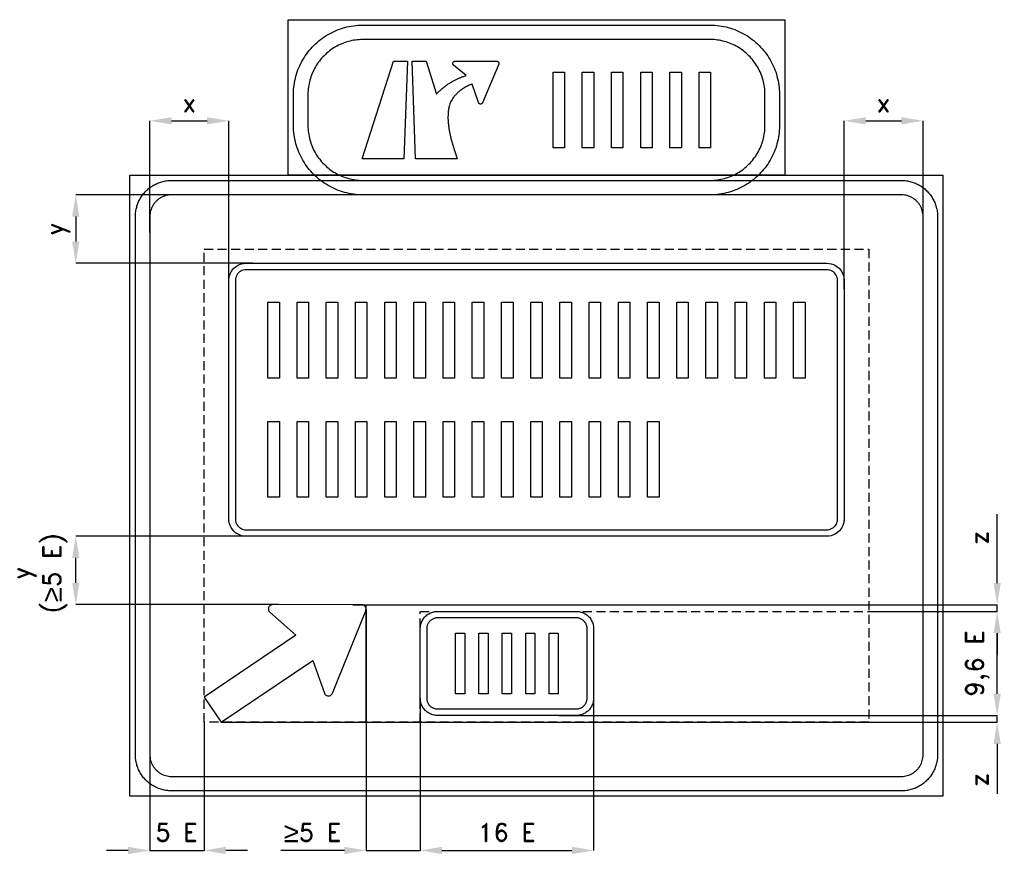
# Model space of a CAD drawing. Header units: millimetres. Extents: x -69 to 5381, y 33 to 4683.
import ezdxf

# ---------------------------------------------------------------- set-up
doc = ezdxf.new("R2010")
doc.units = ezdxf.units.MM
doc.header["$LTSCALE"] = 5
doc.linetypes.add('ČÁRKOVANÁX2', pattern=[1.5, 1, -0.5])
doc.layers.add('Kóty', color=2, linetype='Continuous')
doc.layers.add('Značka', color=7, linetype='Continuous')
doc.styles.get("Standard").update_dxf_attribs({"font": 'romand.shx', "height": 100})
doc.dimstyles.get("Standard").update_dxf_attribs({"dimtxt": 100, "dimasz": 120, "dimexe": 0.18, "dimexo": 0.0625, "dimgap": 50, "dimtad": 1, "dimdec": 0, "dimzin": 0, "dimdsep": 46, "dimtxsty": 'Standard', "dimcen": 0.09, "dimadec": 0, "dimazin": 0, "dimtfac": 1, "dimtdec": 0, "dimtofl": 0, "dimtmove": 0, "dimatfit": 3, "dimfxl": 1, "dimtolj": 1, "dimtzin": 0, "dimarcsym": 0})

# ---------------------------------------------------------------- blocks, each defined once
blk = doc.blocks.new('*D0')
at = {"layer": 'Defpoints', "color": 0, "transparency": 16777216}
for p in [(2148.3, 926.2), (3108.3, 925.5), (3108.3, 82.6)]:
    blk.add_point(p, dxfattribs=at)
at = {"layer": 'Kóty', "color": 0, "lineweight": -2, "transparency": 16777216}
for p, q in [((2148.3, 926.2), (2148.3, 82.4)), ((3108.3, 925.4), (3108.3, 82.4)), ((2268.3, 82.6), (2988.3, 82.6))]:
    blk.add_line(p, q, dxfattribs=at)
at = {"layer": 'Kóty', "color": 0, "transparency": 16777216}
for points in [[(2268.3, 102.6), (2268.3, 62.6), (2148.3, 82.6)], [(2988.3, 102.6), (2988.3, 62.6), (3108.3, 82.6)]]:
    blk.add_solid(points, dxfattribs=at)
at = {"layer": 'Kóty', "color": 0, "transparency": 16777216, "insert": (2628.3, 182.6), "char_height": 100, "attachment_point": 5}
blk.add_mtext('\\A1;16 E', dxfattribs=at)
blk = doc.blocks.new('*D1')
at = {"layer": 'Defpoints', "color": 0, "transparency": 16777216}
for p in [(4631.7, 1406.2), (5341.7, 1406.2), (2916.3, 830.2)]:
    blk.add_point(p, dxfattribs=at)
at = {"layer": 'Kóty', "color": 0, "lineweight": -2, "transparency": 16777216}
for p, q in [((4631.8, 1406.2), (5341.9, 1406.2)), ((5341.7, 950.2), (5341.7, 1286.2)), ((2916.4, 830.2), (5341.9, 830.2))]:
    blk.add_line(p, q, dxfattribs=at)
at = {"layer": 'Kóty', "color": 0, "transparency": 16777216}
for points in [[(5321.7, 1286.2), (5361.7, 1286.2), (5341.7, 1406.2)], [(5321.7, 950.2), (5361.7, 950.2), (5341.7, 830.2)]]:
    blk.add_solid(points, dxfattribs=at)
at = {"layer": 'Kóty', "color": 0, "transparency": 16777216, "insert": (5232.2, 1118.2), "char_height": 100, "attachment_point": 5, "rotation": 90}
blk.add_mtext('\\A1;9,6 E', dxfattribs=at)
blk = doc.blocks.new('*D2')
at = {"layer": 'Defpoints', "color": 0, "transparency": 16777216}
for p in [(2996.7, 830.2), (1045.7, 792.5), (5341.7, 792.5)]:
    blk.add_point(p, dxfattribs=at)
at = {"layer": 'Kóty', "color": 0, "lineweight": -2, "transparency": 16777216}
for p, q in [((5341.7, 950.2), (5341.7, 1070.2)), ((2996.7, 830.2), (5341.9, 830.2)), ((1045.8, 792.5), (5341.9, 792.5)), ((5341.7, 672.5), (5341.7, 395.4))]:
    blk.add_line(p, q, dxfattribs=at)
at = {"layer": 'Kóty', "color": 0, "transparency": 16777216}
for points in [[(5321.7, 950.2), (5361.7, 950.2), (5341.7, 830.2)], [(5321.7, 672.5), (5361.7, 672.5), (5341.7, 792.5)]]:
    blk.add_solid(points, dxfattribs=at)
at = {"layer": 'Kóty', "color": 0, "transparency": 16777216, "insert": (5241.7, 474), "char_height": 100, "attachment_point": 5, "rotation": 90}
blk.add_mtext('\\A1;z', dxfattribs=at)
blk = doc.blocks.new('*D3')
at = {"layer": 'Defpoints', "color": 0, "transparency": 16777216}
for p in [(1089, 4122.6), (651.7, 3504.6), (1089, 3218.5)]:
    blk.add_point(p, dxfattribs=at)
at = {"layer": 'Kóty', "color": 0, "lineweight": -2, "transparency": 16777216}
for p, q in [((651.7, 3504.7), (651.7, 4122.8)), ((771.7, 4122.6), (969, 4122.6)), ((1089, 3218.6), (1089, 4122.8))]:
    blk.add_line(p, q, dxfattribs=at)
at = {"layer": 'Kóty', "color": 0, "transparency": 16777216}
for points in [[(771.7, 4142.6), (771.7, 4102.6), (651.7, 4122.6)], [(969, 4142.6), (969, 4102.6), (1089, 4122.6)]]:
    blk.add_solid(points, dxfattribs=at)
at = {"layer": 'Kóty', "color": 0, "transparency": 16777216, "insert": (870.4, 4222.6), "char_height": 100, "attachment_point": 5}
blk.add_mtext('\\A1;x', dxfattribs=at)
blk = doc.blocks.new('*D4')
at = {"layer": 'Defpoints', "color": 0, "transparency": 16777216}
for p in [(4931.7, 4122.6), (4931.7, 3490.1), (4494.5, 3189.5)]:
    blk.add_point(p, dxfattribs=at)
at = {"layer": 'Kóty', "color": 0, "lineweight": -2, "transparency": 16777216}
for p, q in [((4494.5, 3189.6), (4494.5, 4122.8)), ((4614.5, 4122.6), (4811.7, 4122.6)), ((4931.7, 3490.2), (4931.7, 4122.8))]:
    blk.add_line(p, q, dxfattribs=at)
at = {"layer": 'Kóty', "color": 0, "transparency": 16777216}
for points in [[(4614.5, 4142.6), (4614.5, 4102.6), (4494.5, 4122.6)], [(4811.7, 4142.6), (4811.7, 4102.6), (4931.7, 4122.6)]]:
    blk.add_solid(points, dxfattribs=at)
at = {"layer": 'Kóty', "color": 0, "transparency": 16777216, "insert": (4713.1, 4222.6), "char_height": 100, "attachment_point": 5}
blk.add_mtext('\\A1;x', dxfattribs=at)

msp = doc.modelspace()

# ---------------------------------------------------------------- linework, layer by layer
at = {"layer": 'Kóty'}
for p, q in [((823.3, 3712.6), (241.5, 3712.6)), ((241.7, 3592.6), (241.7, 3454.1)), ((1221.2, 3334.1), (241.5, 3334.1)), ((5341.7, 1563.3), (5341.7, 1945.2)), ((1287.8, 1822.1), (241.5, 1822.1)), ((241.7, 1563.7), (241.7, 1702.1)), ((1364.9, 1443.7), (241.5, 1443.7)), ((1775.2, 1443.3), (5341.9, 1443.3)), ((1848.4, 1417.5), (1848.4, 82.4)), ((4631.7, 1406.2), (5341.9, 1406.2)), ((5341.7, 1286.2), (5341.7, 1166.2)), ((2148.3, 926.2), (2148.3, 82.4)), ((951.7, 792.5), (951.7, 82.4)), ((651.7, 668.2), (651.7, 82.4)), ((531.7, 82.6), (411.7, 82.6)), ((1191.7, 82.6), (1071.7, 82.6)), ((1728.4, 82.6), (1376, 82.6)), ((2268.3, 82.6), (2745.4, 82.6))]:
    msp.add_line(p, q, dxfattribs=at)
for points in [[(1848.4, 792.5), (1848.4, 1443.3)], [(5341.7, 1406.2), (5341.7, 1443.3)], [(1848.4, 792.5), (1848.4, 1404.3)], [(5341.7, 792.6), (5341.7, 830.2)], [(651.7, 82.6), (951.7, 82.6)], [(1848.4, 82.6), (2148.3, 82.6)]]:
    msp.add_lwpolyline(points, dxfattribs=at)
for points in [[(221.7, 3592.6), (261.7, 3592.6), (241.7, 3712.6)], [(221.7, 3454.1), (261.7, 3454.1), (241.7, 3334.1)], [(221.7, 1702.1), (261.7, 1702.1), (241.7, 1822.1)], [(221.7, 1563.7), (261.7, 1563.7), (241.7, 1443.7)], [(5321.7, 1563.3), (5361.7, 1563.3), (5341.7, 1443.3)], [(5321.7, 1286.2), (5361.7, 1286.2), (5341.7, 1406.2)], [(531.7, 102.6), (531.7, 62.6), (651.7, 82.6)], [(1071.7, 102.6), (1071.7, 62.6), (951.7, 82.6)], [(1728.4, 102.6), (1728.4, 62.6), (1848.4, 82.6)], [(2268.3, 102.6), (2268.3, 62.6), (2148.3, 82.6)]]:
    msp.add_solid(points, dxfattribs=at)
at = {"layer": 'Značka', "color": 3}
for points in [[(1416.7, 3822.6), (1416.7, 4682.6), (4166.7, 4682.6), (4166.7, 3822.6), (1416.7, 3822.6)], [(2058.2, 3912.6), (1827.8, 3912.6), (2000.6, 4452.6), (2078, 4452.6), (2058.2, 3912.6)], [(2883.8, 3972.6), (2883.8, 4392.6), (2947.4, 4392.6), (2947.4, 3972.6), (2883.8, 3972.6)], [(3045.4, 3972.6), (3045.4, 4392.6), (3109.1, 4392.6), (3109.1, 3972.6), (3045.4, 3972.6)], [(3207.1, 3972.6), (3207.1, 4392.6), (3270.7, 4392.6), (3270.7, 3972.6), (3207.1, 3972.6)], [(3368.7, 3972.6), (3368.7, 4392.6), (3432.4, 4392.6), (3432.4, 3972.6), (3368.7, 3972.6)], [(3530.4, 3972.6), (3530.4, 4392.6), (3594, 4392.6), (3594, 3972.6), (3530.4, 3972.6)], [(3692, 3972.6), (3692, 4392.6), (3755.7, 4392.6), (3755.7, 3972.6), (3692, 3972.6)], [(541.7, 382.6), (541.7, 3822.6), (5041.7, 3822.6), (5041.7, 382.6), (541.7, 382.6)]]:
    msp.add_lwpolyline(points, dxfattribs=at)
for points in [[(1831.7, 3712.6), (1830.2, 3712.6), (1828.7, 3712.6, -0.032183), (1779, 3716.1, -0.035444), (1730.1, 3726.3, -0.036273), (1682.9, 3742.2, -0.03442), (1638.4, 3764.7, -0.03372), (1596.9, 3792.4, -0.034084), (1559.5, 3825.4, -0.034213), (1526.4, 3862.7, -0.034232), (1498.8, 3904.2, -0.034043), (1476.5, 3948.8, -0.033413), (1460.4, 3996, -0.034125), (1450.1, 4044.9, -0.036746), (1446.7, 4094.6), (1446.7, 4096.1), (1446.7, 4097.6), (1446.7, 4267.6), (1446.7, 4269.1, -0.000687), (1446.7, 4270.6, -0.032181), (1450.2, 4320.4, -0.035443), (1460.4, 4369.2, -0.036268), (1476.3, 4416.5, -0.034421), (1498.8, 4461, -0.033717), (1526.5, 4502.5, -0.03408), (1559.5, 4539.9, -0.034203), (1596.9, 4572.9, -0.034232), (1638.4, 4600.5, -0.034045), (1682.9, 4622.8, -0.033416), (1730.1, 4639, -0.034142), (1779, 4649.3, -0.036745), (1828.7, 4652.6), (1830.2, 4652.6), (1831.7, 4652.6), (3751.7, 4652.6), (3753.2, 4652.6), (3754.7, 4652.6, -0.032178), (3804.5, 4649.1, -0.035453), (3853.3, 4639, -0.03626), (3900.6, 4623, -0.034411), (3945.1, 4600.5, -0.033726), (3986.6, 4572.9, -0.034077), (4024, 4539.9, -0.034212), (4057, 4502.5, -0.034223), (4084.6, 4461, -0.034039), (4106.9, 4416.4, -0.033416), (4123.1, 4369.2, -0.034126), (4133.4, 4320.3, -0.036746), (4136.7, 4270.6), (4136.7, 4269.1), (4136.7, 4267.6), (4136.7, 4097.6), (4136.7, 4096.1), (4136.7, 4094.6, -0.032183), (4133.2, 4044.9, -0.035444), (4123.1, 3996, -0.036274), (4107.1, 3948.8, -0.03442), (4084.6, 3904.2, -0.033722), (4057, 3862.7, -0.03408), (4024, 3825.4, -0.034216), (3986.6, 3792.3, -0.034228), (3945.1, 3764.7, -0.034039), (3900.5, 3742.4, -0.033416), (3853.3, 3726.3, -0.034126), (3804.4, 3715.9, -0.036746), (3754.7, 3712.6), (3753.2, 3712.6), (3751.7, 3712.6), (1831.7, 3712.6)], [(1831.7, 3792.6), (3751.7, 3792.6), (3752.9, 3792.6), (3754.1, 3792.6, 0.032184), (3793.5, 3795.4, 0.035444), (3832.2, 3803.4, 0.036278), (3869.6, 3816.1, 0.034427), (3904.9, 3833.9, 0.033725), (3937.8, 3855.8, 0.034084), (3967.4, 3881.9, 0.034208), (3993.6, 3911.5, 0.034229), (4015.5, 3944.4, 0.034043), (4033.1, 3979.7, 0.033418), (4045.9, 4017.1, 0.034132), (4054.1, 4055.9, 0.036746), (4056.7, 4095.2), (4056.7, 4096.4), (4056.7, 4097.6), (4056.7, 4267.6), (4056.7, 4268.8), (4056.7, 4270, 0.032184), (4054, 4309.4, 0.035444), (4045.9, 4348.1, 0.036278), (4033.3, 4385.5, 0.034427), (4015.5, 4420.8, 0.033725), (3993.5, 4453.7, 0.034084), (3967.4, 4483.3, 0.034212), (3937.8, 4509.5, 0.034229), (3904.9, 4531.4, 0.034038), (3869.6, 4549, 0.033406), (3832.2, 4561.8, 0.034132), (3793.5, 4570, 0.036728), (3754.1, 4572.6), (3752.9, 4572.6), (3751.7, 4572.6), (1831.7, 4572.6), (1830.5, 4572.6), (1829.3, 4572.6, 0.032178), (1789.9, 4569.8, 0.035444), (1751.2, 4561.8, 0.036265), (1713.8, 4549.2, 0.034409), (1678.5, 4531.4, 0.033721), (1645.7, 4509.4, 0.034098), (1616.1, 4483.3, 0.034208), (1589.9, 4453.7, 0.034232), (1568, 4420.8, 0.034043), (1550.3, 4385.5, 0.033414), (1537.5, 4348.1, 0.034126), (1529.4, 4309.4, 0.036744), (1526.7, 4270, 0.000815), (1526.7, 4268.8), (1526.7, 4267.6), (1526.7, 4097.6), (1526.7, 4096.4), (1526.7, 4095.2, 0.032181), (1529.5, 4055.8, 0.035445), (1537.5, 4017.1, 0.036268), (1550.2, 3979.7, 0.034424), (1568, 3944.4, 0.033725), (1589.9, 3911.6, 0.034082), (1616.1, 3881.9, 0.034211), (1645.7, 3855.8, 0.034229), (1678.5, 3833.9, 0.034043), (1713.8, 3816.2, 0.033416), (1751.2, 3803.4, 0.034132), (1790, 3795.3, 0.036747), (1829.3, 3792.6), (1830.5, 3792.6), (1831.7, 3792.6)], [(2123, 3912.6), (2103.2, 4452.6), (2180.6, 4452.6), (2238.8, 4270.6), (2240.8, 4272.8), (2242.8, 4275, -0.014805), (2257.3, 4289.5, -0.015514), (2272.6, 4303.1, -0.014799), (2287.8, 4315.3, -0.014238), (2303.7, 4326.6, -0.014095), (2320.1, 4337, -0.014422), (2337.1, 4346.5), (2351.1, 4353.5), (2365.3, 4359.8, -0.012099), (2380.8, 4365.9, -0.0135), (2396.5, 4371.2), (2399.3, 4372.1), (2402.2, 4372.9), (2332.6, 4431.3), (2332.5, 4431.4), (2332.4, 4431.5), (2331.6, 4432.3), (2330.9, 4433.1), (2330.4, 4434), (2329.9, 4434.9), (2329.4, 4435.8), (2329.1, 4436.8), (2328.9, 4437.6), (2328.7, 4438.4), (2328.6, 4439.3), (2328.5, 4440.1), (2328.5, 4440.3), (2328.5, 4440.4), (2328.5, 4440.7), (2328.5, 4441), (2328.6, 4441.6), (2328.6, 4442.2, -0.029709), (2328.9, 4443.6), (2329.4, 4445), (2330.2, 4446.7), (2331.3, 4448.2), (2332.6, 4449.6), (2334.1, 4450.7), (2335.4, 4451.4), (2336.8, 4452), (2338.4, 4452.4), (2340.1, 4452.6), (2340.4, 4452.6), (2340.7, 4452.6), (2571.6, 4452.6), (2571.9, 4452.6), (2572.2, 4452.6), (2574.2, 4452.3), (2576.1, 4451.7), (2577.8, 4450.9), (2579.4, 4449.8), (2580.7, 4448.5), (2581.8, 4447), (2582.6, 4445.7), (2583.1, 4444.3, -0.041563), (2583.6, 4442.4, -0.045508), (2583.8, 4440.4, -0.013066), (2583.7, 4439.9), (2583.7, 4439.3), (2583.6, 4438.8), (2583.6, 4438.3), (2583.5, 4437.9), (2583.4, 4437.4), (2583.3, 4437), (2583.2, 4436.6), (2583, 4436.2), (2582.9, 4435.9), (2582.8, 4435.8), (2582.8, 4435.7), (2493.4, 4222.9), (2493.3, 4222.7), (2493.2, 4222.5), (2492.5, 4221.1), (2491.6, 4219.9), (2490.7, 4218.8), (2489.6, 4217.9), (2488.4, 4217.1), (2487.2, 4216.5), (2486.1, 4216.1), (2485, 4215.7), (2483.8, 4215.5), (2482.6, 4215.4), (2482.4, 4215.4), (2482.2, 4215.4), (2481.9, 4215.4), (2481.7, 4215.4), (2481.2, 4215.4), (2480.8, 4215.5), (2479.6, 4215.7), (2478.5, 4215.9), (2477.1, 4216.5), (2475.8, 4217.2), (2474.6, 4218), (2473.5, 4219), (2472.7, 4219.9), (2472, 4220.9), (2471.3, 4222), (2470.8, 4223.2), (2470.7, 4223.5), (2470.6, 4223.7), (2436.3, 4326.2), (2433.2, 4325.1), (2430.2, 4323.9, 0.022523), (2410, 4315, 0.024415), (2390.6, 4304.3, 0.023303), (2374, 4293.1, 0.023924), (2358.5, 4280.5, 0.024395), (2345, 4267.4, 0.02782), (2332.9, 4252.9, 0.022811), (2324.8, 4241.3, 0.023877), (2317.8, 4228.9, 0.027905), (2312, 4215.9, 0.035322), (2307.9, 4202.2), (2307.3, 4199.8), (2306.8, 4197.4), (2306.5, 4195.4), (2306, 4193), (2305.6, 4190.5, 0.020213), (2303.1, 4172.1, 0.017011), (2302.1, 4153.6, 0.015135), (2302, 4134, 0.012811), (2303.1, 4114.5, 0.012179), (2305.1, 4093.5, 0.011442), (2308.2, 4072.6, 0.008901), (2311.4, 4055.2, 0.008026), (2315.2, 4037.8, 0.00886), (2319.9, 4019, 0.009903), (2325.4, 4000.3), (2326.4, 3996.9), (2327.4, 3993.6), (2353.4, 3912.6), (2123, 3912.6)], [(771.7, 412.6), (770.9, 412.6), (770.2, 412.6, -0.03218), (744.3, 414.4, -0.035443), (719, 419.7, -0.036267), (694.4, 428, -0.03442), (671.3, 439.7, -0.033721), (649.7, 454, -0.034085), (630.3, 471.2, -0.034209), (613.1, 490.6, -0.034229), (598.8, 512.2, -0.034044), (587.2, 535.3, -0.033412), (578.8, 559.8, -0.034127), (573.5, 585.2, -0.036745), (571.7, 611), (571.7, 611.8), (571.7, 612.6), (571.7, 3592.6), (571.7, 3593.4), (571.7, 3594.2, -0.03218), (573.5, 3620, -0.035441), (578.8, 3645.4, -0.03627), (587.1, 3669.9, -0.034417), (598.8, 3693.1, -0.033719), (613.2, 3714.6, -0.034077), (630.3, 3734, -0.034208), (649.7, 3751.2, -0.034227), (671.3, 3765.6, -0.034051), (694.4, 3777.1, -0.033416), (719, 3785.5, -0.034129), (744.3, 3790.9, -0.036746), (770.2, 3792.6), (770.9, 3792.6), (771.7, 3792.6), (4811.7, 3792.6), (4812.5, 3792.6), (4813.3, 3792.6, -0.032179), (4839.1, 3790.8, -0.035455), (4864.5, 3785.5, -0.036284), (4889, 3777.2, -0.034416), (4912.2, 3765.6, -0.033734), (4933.7, 3751.2, -0.03409), (4953.1, 3734, -0.034192), (4970.3, 3714.6, -0.034225), (4984.7, 3693.1, -0.034022), (4996.3, 3669.9, -0.033407), (5004.6, 3645.4, -0.034136), (5010, 3620, -0.036736), (5011.7, 3594.2), (5011.7, 3593.4), (5011.7, 3592.6), (5011.7, 612.6), (5011.7, 611.8), (5011.7, 611, -0.032198), (5009.9, 585.2, -0.035433), (5004.6, 559.8, -0.036246), (4996.3, 535.3, -0.034407), (4984.7, 512.2, -0.033723), (4970.3, 490.6, -0.034079), (4953.1, 471.2, -0.034215), (4933.7, 454, -0.034227), (4912.2, 439.7, -0.034052), (4889, 428.1, -0.033418), (4864.5, 419.7, -0.03413), (4839.1, 414.3, -0.036743), (4813.3, 412.6, -0.00088), (4812.5, 412.6), (4811.7, 412.6), (771.7, 412.6)], [(771.7, 492.6), (4811.7, 492.6), (4812.2, 492.6), (4812.7, 492.6, 0.032176), (4828.2, 493.7, 0.035447), (4843.4, 496.9, 0.036261), (4858.1, 501.8, 0.034408), (4872, 508.8, 0.03371), (4884.9, 517.5, 0.034091), (4896.6, 527.8, 0.034187), (4906.9, 539.4, 0.034243), (4915.5, 552.3, 0.034026), (4922.4, 566.2, 0.033372), (4927.5, 580.9, 0.034145), (4930.7, 596.2, 0.03678), (4931.7, 611.7), (4931.7, 612.1), (4931.7, 612.6), (4931.7, 3592.6), (4931.7, 3593.1), (4931.7, 3593.6, 0.032211), (4930.6, 3609.1, 0.035398), (4927.5, 3624.3, 0.036257), (4922.5, 3639, 0.034417), (4915.5, 3652.9, 0.033707), (4906.9, 3665.8, 0.034076), (4896.6, 3677.5, 0.034203), (4884.9, 3687.8, 0.034241), (4872, 3696.4, 0.03402), (4858.1, 3703.3, 0.03342), (4843.4, 3708.4, 0.034121), (4828.2, 3711.6, 0.03675), (4812.7, 3712.6), (4812.2, 3712.6), (4811.7, 3712.6), (771.7, 3712.6), (771.3, 3712.6), (770.8, 3712.6, 0.032179), (755.3, 3711.5, 0.035457), (740.1, 3708.4, 0.036267), (725.3, 3703.4, 0.034424), (711.5, 3696.4, 0.033731), (698.5, 3687.8, 0.034079), (686.9, 3677.5, 0.034202), (676.6, 3665.8, 0.034216), (668, 3652.9, 0.034038), (661, 3639, 0.033412), (656, 3624.3, 0.034124), (652.8, 3609, 0.036744), (651.7, 3593.6, 0.000874), (651.7, 3593.1), (651.7, 3592.6), (651.7, 612.6), (651.7, 612.1), (651.7, 611.7, 0.03218), (652.8, 596.2, 0.035444), (656, 580.9, 0.036267), (661, 566.2, 0.034421), (668, 552.3, 0.033721), (676.6, 539.4, 0.034084), (686.9, 527.8, 0.034209), (698.5, 517.5, 0.03423), (711.5, 508.8, 0.034044), (725.3, 501.9, 0.033413), (740.1, 496.9, 0.034127), (755.3, 493.6, 0.036744), (770.8, 492.6), (771.3, 492.6), (771.7, 492.6)], [(951.7, 931.9), (1045.7, 792.6), (1553, 1134.8), (1617.9, 954.1), (1618.3, 953.1), (1618.8, 952, 0.051469), (1621.1, 948, 0.051593), (1624.3, 944.6, 0.064181), (1628.9, 941.2, 0.064135), (1634.3, 939, 0.064005), (1640.1, 938.2, 0.063878), (1645.8, 938.8, 0.063534), (1651.3, 940.8, 0.06234), (1656.1, 944, 0.051629), (1659.3, 947.3, 0.056284), (1661.8, 951.2), (1662.3, 952.2), (1662.8, 953.3), (1846.7, 1410.2), (1847.1, 1411.4), (1847.5, 1412.5, 0.052), (1848.3, 1417, 0.052136), (1848.3, 1421.7, 0.064822), (1847, 1427.4, 0.065073), (1844.3, 1432.6, 0.064752), (1840.5, 1437.1, 0.063085), (1835.7, 1440.4, 0.052141), (1831.4, 1442.2, 0.056923), (1826.8, 1443.1, 0.01147), (1825.6, 1443.2, 0.003758), (1824.5, 1443.2), (1331.9, 1443.9), (1330.7, 1443.8), (1329.6, 1443.8, 0.051467), (1325, 1442.9, 0.051575), (1320.7, 1441.1, 0.064193), (1315.9, 1437.9, 0.064139), (1312.1, 1433.6, 0.064002), (1309.4, 1428.5, 0.063869), (1308, 1422.8, 0.063522), (1308, 1417.1, 0.062362), (1309.4, 1411.4, 0.051639), (1311.4, 1407.2, 0.056291), (1314.2, 1403.6), (1315, 1402.8), (1315.9, 1402), (1459.1, 1274.1), (951.7, 931.9)]]:
    msp.add_lwpolyline(points, format="xyb", dxfattribs=at)
at = {"layer": 'Značka', "color": 6, "linetype": 'ČÁRKOVANÁX2', "ltscale": 10}
for points in [[(951.7, 792.5), (951.7, 3412.5), (4631.7, 3412.5), (4631.7, 792.5), (951.7, 792.5)], [(2148.3, 792.5), (2148.3, 1406.2), (4631.7, 1406.2)]]:
    msp.add_lwpolyline(points, dxfattribs=at)
at = {"layer": 'Značka', "color": 5}
for points in [[(1185, 1822.1), (1184.6, 1822.1), (1184.2, 1822.1), (1171.8, 1823), (1159.6, 1825.5), (1147.9, 1829.5), (1136.8, 1835.1), (1126.4, 1842), (1117.1, 1850.2), (1108.9, 1859.6), (1102, 1869.9), (1096.4, 1881, -0.033415), (1092.4, 1892.8, -0.03411), (1089.8, 1905, -0.036747), (1089, 1917.4), (1089, 1917.8), (1089, 1918.1), (1089, 3238.1), (1089, 3238.5), (1089, 3238.9, -0.032168), (1089.8, 3251.3, -0.035455), (1092.4, 3263.5, -0.036252), (1096.4, 3275.2), (1102, 3286.3), (1108.9, 3296.7), (1117.1, 3306), (1126.4, 3314.3), (1136.8, 3321.1), (1147.9, 3326.7), (1159.6, 3330.7), (1171.8, 3333.3), (1184.2, 3334.1), (1184.6, 3334.1), (1185, 3334.1), (4398.5, 3334.1), (4398.9, 3334.1), (4399.2, 3334.1), (4411.6, 3333.3), (4423.8, 3330.7), (4435.6, 3326.7), (4446.7, 3321.1), (4457, 3314.2), (4466.4, 3306), (4474.6, 3296.7), (4481.5, 3286.3, -0.03402), (4487, 3275.2, -0.033378), (4491.1, 3263.5, -0.03418), (4493.6, 3251.3, -0.036735), (4494.5, 3238.9), (4494.5, 3238.5), (4494.5, 3238.1), (4494.5, 1918.1), (4494.5, 1917.8), (4494.5, 1917.4, -0.032162), (4493.6, 1905, -0.035436), (4491.1, 1892.8, -0.036243), (4487.1, 1881, -0.034341), (4481.5, 1869.9, -0.033726), (4474.6, 1859.6, -0.034062), (4466.4, 1850.2), (4457, 1842), (4446.7, 1835.1), (4435.6, 1829.6), (4423.8, 1825.5), (4411.6, 1823), (4399.2, 1822.1), (4398.9, 1822.1), (4398.5, 1822.1), (1185, 1822.1)], [(1185, 1822.1), (1184.6, 1822.1), (1184.2, 1822.1), (1171.8, 1823), (1159.6, 1825.5), (1147.9, 1829.5), (1136.8, 1835.1), (1126.4, 1842), (1117.1, 1850.2), (1108.9, 1859.6), (1102, 1869.9), (1096.4, 1881, -0.033415), (1092.4, 1892.8, -0.03411), (1089.8, 1905, -0.036747), (1089, 1917.4), (1089, 1917.8), (1089, 1918.1), (1089, 3238.1), (1089, 3238.5), (1089, 3238.9, -0.032168), (1089.8, 3251.3, -0.035455), (1092.4, 3263.5, -0.036252), (1096.4, 3275.2), (1102, 3286.3), (1108.9, 3296.7), (1117.1, 3306), (1126.4, 3314.3), (1136.8, 3321.1), (1147.9, 3326.7), (1159.6, 3330.7), (1171.8, 3333.3), (1184.2, 3334.1), (1184.6, 3334.1), (1185, 3334.1), (4398.5, 3334.1), (4398.9, 3334.1), (4399.2, 3334.1), (4411.6, 3333.3), (4423.8, 3330.7), (4435.6, 3326.7), (4446.7, 3321.1), (4457, 3314.2), (4466.4, 3306), (4474.6, 3296.7), (4481.5, 3286.3, -0.03402), (4487, 3275.2, -0.033378), (4491.1, 3263.5, -0.03418), (4493.6, 3251.3, -0.036735), (4494.5, 3238.9), (4494.5, 3238.5), (4494.5, 3238.1), (4494.5, 1918.1), (4494.5, 1917.8), (4494.5, 1917.4, -0.032162), (4493.6, 1905, -0.035436), (4491.1, 1892.8, -0.036243), (4487.1, 1881, -0.034341), (4481.5, 1869.9, -0.033726), (4474.6, 1859.6, -0.034062), (4466.4, 1850.2), (4457, 1842), (4446.7, 1835.1), (4435.6, 1829.6), (4423.8, 1825.5), (4411.6, 1823), (4399.2, 1822.1), (4398.9, 1822.1), (4398.5, 1822.1), (1185, 1822.1)], [(1185, 1858.1), (4398.5, 1858.1), (4398.7, 1858.1), (4398.9, 1858.1), (4406.7, 1858.7), (4414.3, 1860.3), (4421.7, 1862.7), (4428.6, 1866.2), (4435.1, 1870.6), (4440.9, 1875.7), (4446.1, 1881.5), (4450.4, 1888), (4453.8, 1894.9, 0.033404), (4456.3, 1902.3, 0.034108), (4458, 1909.9, 0.036743), (4458.5, 1917.7), (4458.5, 1917.9), (4458.5, 1918.1), (4458.5, 3238.1), (4458.5, 3238.4), (4458.5, 3238.6, 0.032147), (4457.9, 3246.3, 0.035389), (4456.3, 3254, 0.036276), (4453.9, 3261.3), (4450.4, 3268.3), (4446, 3274.7), (4440.9, 3280.6), (4435.1, 3285.7), (4428.6, 3290), (4421.7, 3293.5), (4414.3, 3296), (4406.7, 3297.6), (4398.9, 3298.1), (4398.7, 3298.1), (4398.5, 3298.1), (1185, 3298.1), (1184.7, 3298.1), (1184.5, 3298.1), (1176.8, 3297.6), (1169.1, 3296), (1161.8, 3293.5), (1154.8, 3290), (1148.4, 3285.7), (1142.5, 3280.6), (1137.4, 3274.7), (1133.1, 3268.3), (1129.6, 3261.3), (1127.1, 3254, 0.034108), (1125.5, 3246.3, 0.036743), (1125, 3238.6), (1125, 3238.4), (1125, 3238.1), (1125, 1918.1), (1125, 1917.9), (1125, 1917.7, 0.032178), (1125.5, 1909.9, 0.035451), (1127.1, 1902.3, 0.036305), (1129.6, 1894.9), (1133.1, 1888), (1137.4, 1881.5), (1142.5, 1875.7), (1148.4, 1870.6), (1154.8, 1866.2), (1161.8, 1862.8), (1169.1, 1860.3), (1176.8, 1858.6), (1184.5, 1858.1), (1184.7, 1858.1), (1185, 1858.1)], [(2244.3, 830.2), (2243.9, 830.2), (2243.5, 830.2, -0.032181), (2231.1, 831.1, -0.035444), (2219, 833.6, -0.03627), (2207.2, 837.6, -0.034417), (2196.1, 843.2, -0.03372), (2185.7, 850.1, -0.034084), (2176.4, 858.4, -0.0342), (2168.2, 867.7, -0.034219), (2161.3, 878, -0.034037), (2155.7, 889.1, -0.033418), (2151.7, 900.9, -0.03414), (2149.1, 913.1, -0.036743), (2148.3, 925.5), (2148.3, 925.9), (2148.3, 926.2), (2148.3, 1310.2), (2148.3, 1310.6), (2148.3, 1311, -0.032173), (2149.2, 1323.4, -0.035446), (2151.7, 1335.6, -0.036267), (2155.7, 1347.4, -0.03442), (2161.3, 1358.5, -0.033718), (2168.2, 1368.8, -0.034086), (2176.4, 1378.1, -0.034204), (2185.7, 1386.4, -0.034226), (2196.1, 1393.3, -0.034042), (2207.2, 1398.8, -0.033412), (2219, 1402.8, -0.034128), (2231.1, 1405.4, -0.036747), (2243.5, 1406.2), (2243.9, 1406.2), (2244.3, 1406.2), (3012.3, 1406.2), (3012.7, 1406.2), (3013, 1406.2, -0.032182), (3025.4, 1405.4, -0.035443), (3037.6, 1402.8, -0.036264), (3049.4, 1398.9, -0.034411), (3060.5, 1393.3, -0.033724), (3070.9, 1386.4, -0.034088), (3080.2, 1378.1, -0.034207), (3088.4, 1368.8, -0.034235), (3095.3, 1358.5, -0.034058), (3100.9, 1347.3, -0.033403), (3104.9, 1335.6, -0.034141), (3107.5, 1323.4, -0.036733), (3108.3, 1311), (3108.3, 1310.6), (3108.3, 1310.2), (3108.3, 926.2), (3108.3, 925.9), (3108.3, 925.5, -0.032183), (3107.4, 913.1, -0.035466), (3104.9, 900.9, -0.03626), (3100.9, 889.1, -0.034431), (3095.3, 878, -0.033713), (3088.4, 867.7, -0.034069), (3080.2, 858.4, -0.034188), (3070.9, 850.1, -0.034226), (3060.5, 843.2, -0.034044), (3049.4, 837.7, -0.033414), (3037.6, 833.6, -0.034128), (3025.4, 831.1, -0.036746), (3013, 830.2), (3012.7, 830.2), (3012.3, 830.2), (2244.3, 830.2)], [(2244.3, 830.2), (2243.9, 830.2), (2243.5, 830.2, -0.032181), (2231.1, 831.1, -0.035444), (2219, 833.6, -0.03627), (2207.2, 837.6, -0.034417), (2196.1, 843.2, -0.03372), (2185.7, 850.1, -0.034084), (2176.4, 858.4, -0.0342), (2168.2, 867.7, -0.034219), (2161.3, 878, -0.034037), (2155.7, 889.1, -0.033418), (2151.7, 900.9, -0.03414), (2149.1, 913.1, -0.036743), (2148.3, 925.5), (2148.3, 925.9), (2148.3, 926.2), (2148.3, 1310.2), (2148.3, 1310.6), (2148.3, 1311, -0.032173), (2149.2, 1323.4, -0.035446), (2151.7, 1335.6, -0.036267), (2155.7, 1347.4, -0.03442), (2161.3, 1358.5, -0.033718), (2168.2, 1368.8, -0.034086), (2176.4, 1378.1, -0.034204), (2185.7, 1386.4, -0.034226), (2196.1, 1393.3, -0.034042), (2207.2, 1398.8, -0.033412), (2219, 1402.8, -0.034128), (2231.1, 1405.4, -0.036747), (2243.5, 1406.2), (2243.9, 1406.2), (2244.3, 1406.2), (3012.3, 1406.2), (3012.7, 1406.2), (3013, 1406.2, -0.032182), (3025.4, 1405.4, -0.035443), (3037.6, 1402.8, -0.036264), (3049.4, 1398.9, -0.034411), (3060.5, 1393.3, -0.033724), (3070.9, 1386.4, -0.034088), (3080.2, 1378.1, -0.034207), (3088.4, 1368.8, -0.034235), (3095.3, 1358.5, -0.034058), (3100.9, 1347.3, -0.033403), (3104.9, 1335.6, -0.034141), (3107.5, 1323.4, -0.036733), (3108.3, 1311), (3108.3, 1310.6), (3108.3, 1310.2), (3108.3, 926.2), (3108.3, 925.9), (3108.3, 925.5, -0.032183), (3107.4, 913.1, -0.035466), (3104.9, 900.9, -0.03626), (3100.9, 889.1, -0.034431), (3095.3, 878, -0.033713), (3088.4, 867.7, -0.034069), (3080.2, 858.4, -0.034188), (3070.9, 850.1, -0.034226), (3060.5, 843.2, -0.034044), (3049.4, 837.7, -0.033414), (3037.6, 833.6, -0.034128), (3025.4, 831.1, -0.036746), (3013, 830.2), (3012.7, 830.2), (3012.3, 830.2), (2244.3, 830.2)], [(2244.3, 866.2), (3012.3, 866.2), (3012.5, 866.2), (3012.8, 866.2, 0.032183), (3020.5, 866.8, 0.035454), (3028.1, 868.4, 0.036272), (3035.5, 870.9, 0.034424), (3042.4, 874.4, 0.033714), (3048.9, 878.7, 0.034069), (3054.7, 883.8, 0.034208), (3059.9, 889.6, 0.034191), (3064.2, 896.1, 0.034027), (3067.6, 903, 0.033403), (3070.2, 910.4, 0.034176), (3071.8, 918, 0.03678), (3072.3, 925.8), (3072.3, 926), (3072.3, 926.2), (3072.3, 1310.2), (3072.3, 1310.5), (3072.3, 1310.7, 0.03218), (3071.7, 1318.5, 0.035458), (3070.2, 1326.1, 0.036284), (3067.7, 1333.4, 0.034421), (3064.2, 1340.4, 0.033711), (3059.9, 1346.8, 0.034099), (3054.7, 1352.7, 0.034219), (3048.9, 1357.8, 0.034235), (3042.4, 1362.1, 0.034041), (3035.5, 1365.6, 0.033412), (3028.1, 1368.1, 0.034131), (3020.5, 1369.7, 0.03675), (3012.8, 1370.2), (3012.5, 1370.2), (3012.3, 1370.2), (2244.3, 1370.2), (2244.1, 1370.2), (2243.8, 1370.2, 0.032185), (2236.1, 1369.7, 0.035441), (2228.5, 1368.1, 0.036272), (2221.1, 1365.6, 0.034432), (2214.2, 1362.1, 0.033724), (2207.7, 1357.8, 0.034088), (2201.9, 1352.7, 0.034197), (2196.7, 1346.8, 0.034219), (2192.4, 1340.4, 0.034059), (2188.9, 1333.4, 0.033403), (2186.4, 1326.1, 0.03413), (2184.8, 1318.5, 0.036749), (2184.3, 1310.7), (2184.3, 1310.5), (2184.3, 1310.2), (2184.3, 926.2), (2184.3, 926), (2184.3, 925.8, 0.032179), (2184.8, 918, 0.035443), (2186.4, 910.4, 0.036264), (2188.9, 903, 0.034411), (2192.4, 896.1, 0.03372), (2196.7, 889.6, 0.03409), (2201.9, 883.8, 0.034201), (2207.7, 878.7, 0.034232), (2214.2, 874.4, 0.034045), (2221.1, 870.9, 0.033416), (2228.5, 868.4, 0.034129), (2236.1, 866.8, 0.036746), (2243.8, 866.2), (2244.1, 866.2), (2244.3, 866.2)]]:
    msp.add_lwpolyline(points, format="xyb", dxfattribs=at)
for points in [[(1305, 2698.1), (1305, 3118.1), (1368.6, 3118.1), (1368.6, 2698.1), (1305, 2698.1)], [(1466.6, 2698.1), (1466.6, 3118.1), (1530.3, 3118.1), (1530.3, 2698.1), (1466.6, 2698.1)], [(1628.3, 2698.1), (1628.3, 3118.1), (1692, 3118.1), (1692, 2698.1), (1628.3, 2698.1)], [(1790, 2698.1), (1790, 3118.1), (1853.6, 3118.1), (1853.6, 2698.1), (1790, 2698.1)], [(1951.6, 2698.1), (1951.6, 3118.1), (2015.3, 3118.1), (2015.3, 2698.1), (1951.6, 2698.1)], [(2113.3, 2698.1), (2113.3, 3118.1), (2176.9, 3118.1), (2176.9, 2698.1), (2113.3, 2698.1)], [(2274.9, 2698.1), (2274.9, 3118.1), (2338.6, 3118.1), (2338.6, 2698.1), (2274.9, 2698.1)], [(2436.6, 2698.1), (2436.6, 3118.1), (2500.2, 3118.1), (2500.2, 2698.1), (2436.6, 2698.1)], [(2598.2, 2698.1), (2598.2, 3118.1), (2661.9, 3118.1), (2661.9, 2698.1), (2598.2, 2698.1)], [(2759.9, 2698.1), (2759.9, 3118.1), (2823.6, 3118.1), (2823.6, 2698.1), (2759.9, 2698.1)], [(2921.6, 2698.1), (2921.6, 3118.1), (2985.2, 3118.1), (2985.2, 2698.1), (2921.6, 2698.1)], [(3083.2, 2698.1), (3083.2, 3118.1), (3146.9, 3118.1), (3146.9, 2698.1), (3083.2, 2698.1)], [(3244.9, 2698.1), (3244.9, 3118.1), (3308.5, 3118.1), (3308.5, 2698.1), (3244.9, 2698.1)], [(3406.5, 2698.1), (3406.5, 3118.1), (3470.2, 3118.1), (3470.2, 2698.1), (3406.5, 2698.1)], [(3568.2, 2698.1), (3568.2, 3118.1), (3631.8, 3118.1), (3631.8, 2698.1), (3568.2, 2698.1)], [(3729.8, 2698.1), (3729.8, 3118.1), (3793.5, 3118.1), (3793.5, 2698.1), (3729.8, 2698.1)], [(3891.5, 2698.1), (3891.5, 3118.1), (3955.1, 3118.1), (3955.1, 2698.1), (3891.5, 2698.1)], [(4053.1, 2698.1), (4053.1, 3118.1), (4116.8, 3118.1), (4116.8, 2698.1), (4053.1, 2698.1)], [(4214.8, 2698.1), (4214.8, 3118.1), (4278.5, 3118.1), (4278.5, 2698.1), (4214.8, 2698.1)], [(1305, 2038.1), (1305, 2458.1), (1368.6, 2458.1), (1368.6, 2038.1), (1305, 2038.1)], [(1466.6, 2038.1), (1466.6, 2458.1), (1530.3, 2458.1), (1530.3, 2038.1), (1466.6, 2038.1)], [(1628.3, 2038.1), (1628.3, 2458.1), (1692, 2458.1), (1692, 2038.1), (1628.3, 2038.1)], [(1790, 2038.1), (1790, 2458.1), (1853.6, 2458.1), (1853.6, 2038.1), (1790, 2038.1)], [(1951.6, 2038.1), (1951.6, 2458.1), (2015.3, 2458.1), (2015.3, 2038.1), (1951.6, 2038.1)], [(2113.3, 2038.1), (2113.3, 2458.1), (2176.9, 2458.1), (2176.9, 2038.1), (2113.3, 2038.1)], [(2274.9, 2038.1), (2274.9, 2458.1), (2338.6, 2458.1), (2338.6, 2038.1), (2274.9, 2038.1)], [(2436.6, 2038.1), (2436.6, 2458.1), (2500.2, 2458.1), (2500.2, 2038.1), (2436.6, 2038.1)], [(2598.2, 2038.1), (2598.2, 2458.1), (2661.9, 2458.1), (2661.9, 2038.1), (2598.2, 2038.1)], [(2759.9, 2038.1), (2759.9, 2458.1), (2823.6, 2458.1), (2823.6, 2038.1), (2759.9, 2038.1)], [(2921.6, 2038.1), (2921.6, 2458.1), (2985.2, 2458.1), (2985.2, 2038.1), (2921.6, 2038.1)], [(3083.2, 2038.1), (3083.2, 2458.1), (3146.9, 2458.1), (3146.9, 2038.1), (3083.2, 2038.1)], [(3244.9, 2038.1), (3244.9, 2458.1), (3308.5, 2458.1), (3308.5, 2038.1), (3244.9, 2038.1)], [(3406.5, 2038.1), (3406.5, 2458.1), (3470.2, 2458.1), (3470.2, 2038.1), (3406.5, 2038.1)], [(2344.2, 950.2), (2344.2, 1286.2), (2395.1, 1286.2), (2395.1, 950.2), (2344.2, 950.2)], [(2473.5, 950.2), (2473.5, 1286.2), (2524.4, 1286.2), (2524.4, 950.2), (2473.5, 950.2)], [(2602.8, 950.2), (2602.8, 1286.2), (2653.7, 1286.2), (2653.7, 950.2), (2602.8, 950.2)], [(2732.1, 950.2), (2732.1, 1286.2), (2783.1, 1286.2), (2783.1, 950.2), (2732.1, 950.2)], [(2861.5, 950.2), (2861.5, 1286.2), (2912.4, 1286.2), (2912.4, 950.2), (2861.5, 950.2)]]:
    msp.add_lwpolyline(points, dxfattribs=at)

# ---------------------------------------------------------------- texts
at = {"layer": 'Kóty', "char_height": 100, "attachment_point": 5, "rotation": 90}
for s, insert in [('\\A1;y', (141.7, 3523.4)), ('\\A1;z', (5241.7, 1814.2))]:
    msp.add_mtext(s, dxfattribs=dict(at, insert=insert))
at = {"layer": 'Kóty', "insert": (42.9, 1617.4), "char_height": 100, "width": 740.129, "attachment_point": 5, "rotation": 90}
msp.add_mtext('\\A1;y\\P({\\fArial|b0|i0|c238|p34;\\H1.08333x;≥\\Fromand|c238;\\H0.92308x;5 E)}', dxfattribs=at)
at = {"layer": 'Kóty', "char_height": 100, "attachment_point": 5}
for s, insert in [('{\\fArial|b0|i0|c238|p34;\\H1.08333x;≥\\A1;\\Fromand|c238;\\H0.92308x;5 E}', (1552.7, 182.6)), ('\\A1;5 E', (799.5, 182.6))]:
    msp.add_mtext(s, dxfattribs=dict(at, insert=insert))

# ---------------------------------------------------------------- dimensions: what is measured, and where the dimension line sits
at = {"layer": 'Kóty'}
for base, p1, p2, text, picture, middle in [((1089, 4122.6), (651.7, 3504.6), (1089, 3218.5), 'x', '*D3', (870.4, 4222.6)), ((4931.7, 4122.6), (4494.5, 3189.5), (4931.7, 3490.1), 'x', '*D4', (4713.1, 4222.6)), ((3108.3, 82.6), (2148.3, 926.2), (3108.3, 925.5), '16 E', '*D0', (2628.3, 182.6))]:
    dim = msp.add_linear_dim(base=base, p1=p1, p2=p2, text=text, dimstyle='Standard', dxfattribs=at)
    dim.commit()
    dim.dimension.update_dxf_attribs({"geometry": picture, "text_midpoint": middle})
for base, p1, p2, text, picture, middle in [((5341.7, 1406.2), (2916.3, 830.2), (4631.7, 1406.2), '9,6 E', '*D1', (5232.2, 1118.2)), ((5341.7, 792.5), (2996.7, 830.2), (1045.7, 792.5), 'z', '*D2', (5241.7, 474))]:
    dim = msp.add_linear_dim(base=base, p1=p1, p2=p2, angle=90, text=text, dimstyle='Standard', dxfattribs=at)
    dim.commit()
    dim.dimension.update_dxf_attribs({"geometry": picture, "text_midpoint": middle})

doc.saveas('drawing.dxf')
